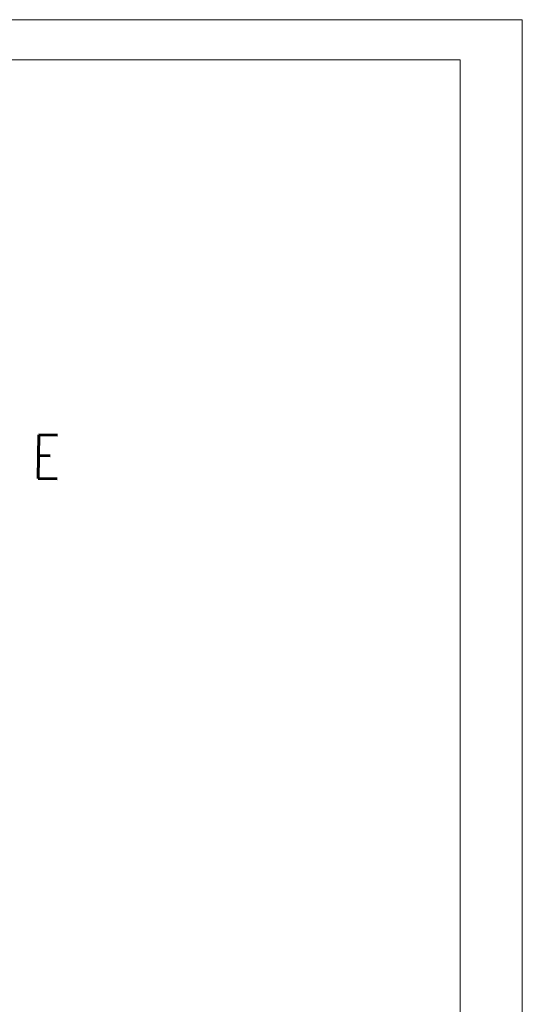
# Model space of a CAD drawing. Header units: millimetres. Extents: x -587 to 358276, y -26688 to 221215.
# Tile 234 of 256: x 16839 to 17200, y 7440 to 8148. Entities that reach past the tile are written whole.
import ezdxf

# ---------------------------------------------------------------- set-up
doc = ezdxf.new("R2010")
doc.units = ezdxf.units.MM
doc.header["$MEASUREMENT"] = 0
for name, color, linetype, lineweight in [('Nowe_820-G Rysunki Obrazki_Nr_pióra__1', 7, 'Continuous', 13), ('Nowe_820-G Rysunki Obrazki_Nr_pióra__23', 7, 'Continuous', 15), ('wymiarowanie', 176, 'Continuous', 9)]:
    doc.layers.add(name, color=color, linetype=linetype, lineweight=lineweight)
doc.styles.add('STYL_AUTOMATYCZNY_4', font='txt', dxfattribs={"width": 0.771677})

msp = doc.modelspace()

# ---------------------------------------------------------------- linework, layer by layer
at = {"layer": 'Nowe_820-G Rysunki Obrazki_Nr_pióra__23', "color": 7, "linetype": 'Continuous', "lineweight": 15}
for points in [[(13055.23, 8119.48), (17155.64, 8119.48)], [(17155.64, 8119.48), (17155.64, 5249.28)]]:
    msp.add_lwpolyline(points, dxfattribs=at)
at = {"layer": 'wymiarowanie'}
msp.add_lwpolyline([(13000.35, 8148.27), (13000.35, 5178.27), (17200.35, 5178.27), (17200.35, 8148.27), (13000.35, 8148.27)], dxfattribs=at)

# ---------------------------------------------------------------- texts
at = {"layer": 'Nowe_820-G Rysunki Obrazki_Nr_pióra__1', "color": 7, "linetype": 'Continuous', "lineweight": 13, "insert": (16848.35, 7818.37), "char_height": 31.3969, "attachment_point": 7, "rotation": 359.22779, "style": 'STYL_AUTOMATYCZNY_4'}
msp.add_mtext('\\A1;{\\pql;\\fRomanS|b0|i0|c0|p0;\\W0.771677;E}', dxfattribs=at)

doc.saveas('drawing.dxf')
